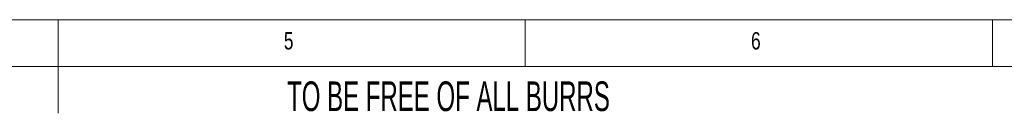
# Paper-space layout 'Sheet5' of a CAD drawing. Header units: millimetres. Extents: x 5 to 415, y 5 to 292.
# Tile 3 of 9: x 206 to 311, y 282 to 292. Entities that reach past the tile are written whole.
import ezdxf

# ---------------------------------------------------------------- set-up
doc = ezdxf.new("R2010")
doc.units = ezdxf.units.MM
doc.styles.add('SLDTEXTSTYLE0', font='TXT', dxfattribs={"width": 0.605})
doc.styles.add('SLDTEXTSTYLE1', font='TXT', dxfattribs={"width": 0.75})

psp = doc.layouts.new('Sheet5')

# ---------------------------------------------------------------- linework, layer by layer
at = {"color": 7, "linetype": 'Continuous', "lineweight": 0}
for p, q in [((415, 292), (5, 292)), ((210, 292), (210, 282)), ((260, 287), (260, 292)), ((310, 292), (310, 287)), ((410, 287), (10, 287))]:
    psp.add_line(p, q, dxfattribs=at)

# ---------------------------------------------------------------- texts
at = {"color": 7, "linetype": 'Continuous', "lineweight": 0, "attachment_point": 1}
for s, insert, char_height, style in [('5', (234.17, 290.67), 1.85, 'SLDTEXTSTYLE1'), ('6', (284.17, 290.67), 1.85, 'SLDTEXTSTYLE1'), ('TO BE FREE OF ALL BURRS', (234.52, 285.41), 3.175, 'SLDTEXTSTYLE0')]:
    psp.add_mtext(s, dxfattribs=dict(at, insert=insert, char_height=char_height, style=style))

doc.saveas('drawing.dxf')
